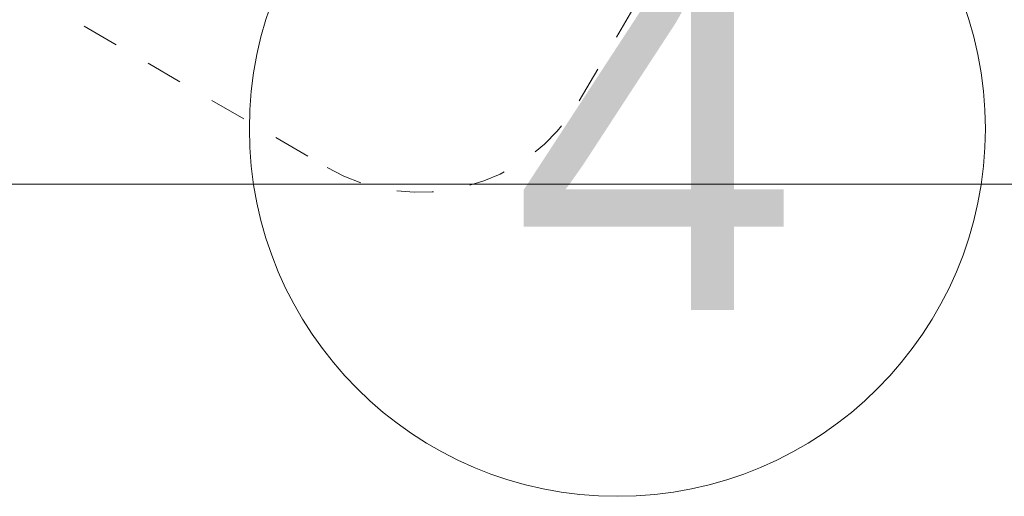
# Model space of a CAD drawing. Extents: x 5477758 to 5478338, y 5918274 to 5918502.
# Tile 147 of 155: x 5478302.29 to 5478304.95, y 5918394.01 to 5918395.3. Entities that reach past the tile are written whole.
import ezdxf

# ---------------------------------------------------------------- set-up
doc = ezdxf.new("R2010")
doc.units = 0
doc.linetypes.add('DASHED', pattern=[19.05, 12.7, -6.35])
doc.layers.get('0').update_dxf_attribs({"linetype": 'CONTINUOUS', "lineweight": 13})
doc.layers.add('0_opis zabawek', color=7, linetype='CONTINUOUS', lineweight=18)
doc.styles.add('Arial', font='arial.ttf')

# ---------------------------------------------------------------- blocks, each defined once
blk = doc.blocks.new('zw$11A0')
at = {"linetype": 'DASHED', "lineweight": 0, "ltscale": 0.01}
blk.add_lwpolyline([(355.47, -15.73, 0.414024), (305.47, 34.23), (189.05, 34.23, 0.414214), (139.05, -15.77), (139.04, -138.19, 0.414239), (189.04, -188.19), (305.36, -188.19, 0.413955), (355.36, -138.24)], format="xyb", close=True, dxfattribs=at)

msp = doc.modelspace()

# ---------------------------------------------------------------- linework, layer by layer
msp.add_lwpolyline([(5478299.2084, 5918396.6245), (5478307.421, 5918396.6245), (5478307.421, 5918394.8523), (5478299.2084, 5918394.8523)], close=True)
at = {"layer": '0_opis zabawek', "lineweight": 0}
msp.add_circle((5478303.9032, 5918395.0024), 0.9959, dxfattribs=at)

# ---------------------------------------------------------------- block references
at = {"lineweight": -2, "xscale": 0.00998084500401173, "yscale": 0.00998084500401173, "zscale": 0.00998084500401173, "rotation": 329.825700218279}
msp.add_blockref('zw$11A0', (5478301.4273, 5918398.0532), dxfattribs=at)

# ---------------------------------------------------------------- texts
at = {"layer": '0_opis zabawek', "lineweight": 0, "insert": (5478303.6177, 5918395.5109), "char_height": 1, "width": 5.111099, "attachment_point": 1, "rotation": 360, "style": 'Arial'}
msp.add_mtext('4', dxfattribs=at)

doc.saveas('drawing.dxf')
